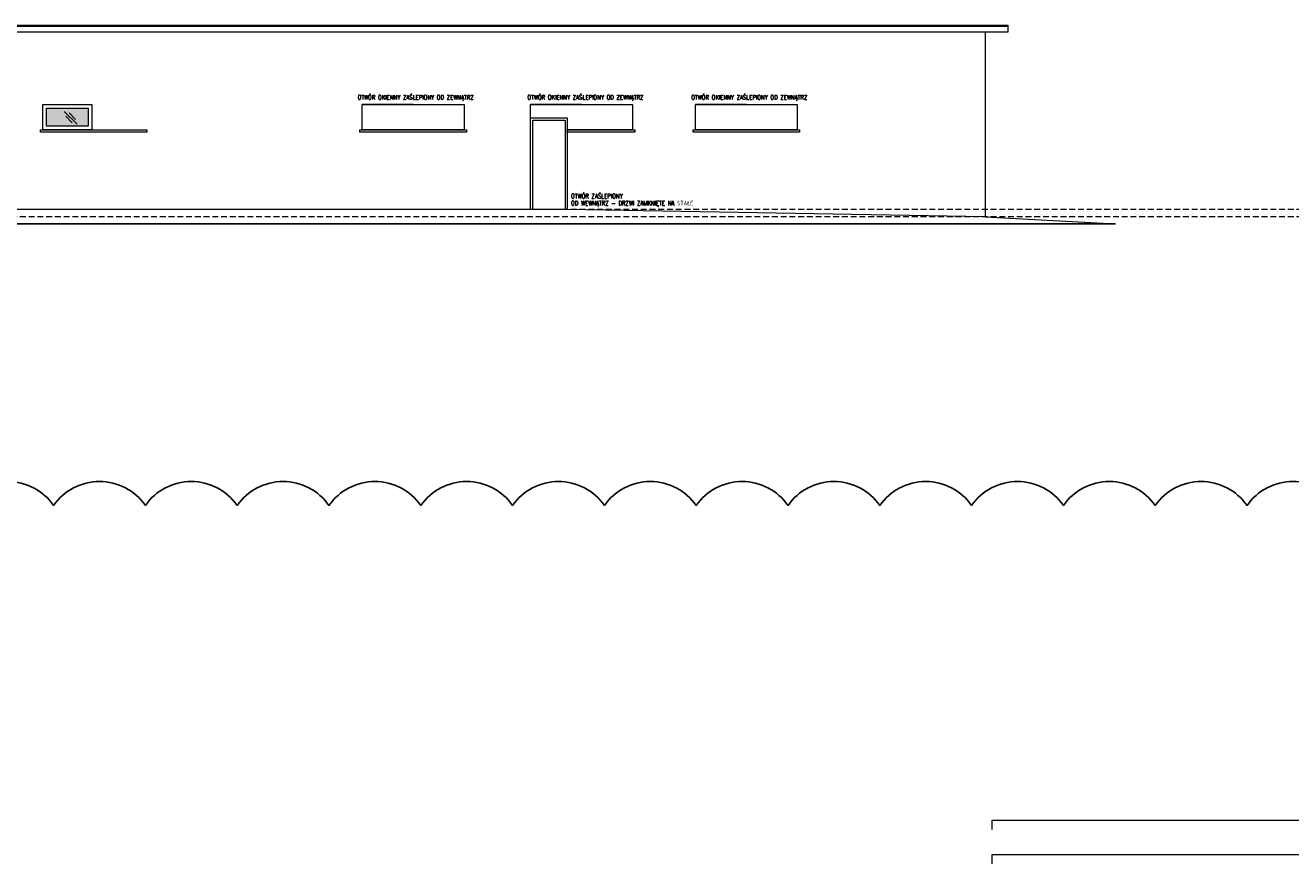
# Model space of a CAD drawing. Header units: millimetres. Extents: x 14400 to 93787, y -21104 to 39413.
# Tile 240 of 256: x 48985 to 51742, y 18310 to 20138. Entities that reach past the tile are written whole.
import ezdxf

# ---------------------------------------------------------------- set-up
doc = ezdxf.new("R2010")
doc.units = ezdxf.units.MM
doc.linetypes.add('HIDDEN', pattern=[9.525, 6.35, -3.175])
for name, color, linetype, lineweight in [('!MODUS_OPIS', 3, 'Continuous', 13), ('__MODUS_ŚCIANY', 2, 'Continuous', 35), ('Hatch', 4, 'Continuous', 5), ('Okna', 3, 'Continuous', 13), ('Opis', 8, 'Continuous', 13), ('Widok', 1, 'Continuous', 15)]:
    doc.layers.add(name, color=color, linetype=linetype, lineweight=lineweight)
doc.styles.add('ARCHETYP', font='romans.shx', dxfattribs={"height": 15})

msp = doc.modelspace()

# ---------------------------------------------------------------- hatches: boundary and pattern name
at = {"layer": 'Hatch'}
h = msp.add_hatch(color=254, dxfattribs=at)
h.dxf.hatch_style = 1
h.paths.add_polyline_path([(49030.96052, 19956.92356), (49121.96052, 19956.92356), (49121.96052, 19917.92356), (49030.96052, 19917.92356)])

# ---------------------------------------------------------------- linework, layer by layer
at = {"layer": '!MODUS_OPIS', "linetype": 'HIDDEN', "ltscale": 2}
for points in [[(53882.10383, 19735.92356), (46153.69964, 19735.92356)], [(53882.10383, 19719.92356), (46153.69964, 19719.92356)]]:
    msp.add_lwpolyline(points, dxfattribs=at)
at = {"layer": '__MODUS_ŚCIANY', "ltscale": 2, "const_width": 3}
msp.add_lwpolyline([(44383.57793, 19705.92356), (47227.96052, 19705.92356), (48789.96052, 19695.92356), (48789.96052, 19704.92356), (51360.34546, 19704.92356)], dxfattribs=at)
at = {"layer": 'DEFPOINTS'}
msp.add_lwpolyline([(48846.73866, 19091.30983, -0.5206), (49046.73866, 19091.30983, -0.5206), (49246.73866, 19091.30983, -0.5206), (49446.73866, 19091.30983, -0.5206), (49646.73866, 19091.30983, -0.5206), (49846.73866, 19091.30983, -0.5206), (50046.73866, 19091.30983, -0.5206), (50246.73866, 19091.30983, -0.5206), (50446.73866, 19091.30983, -0.5206), (50646.73866, 19091.30983, -0.5206), (50846.73866, 19091.30983, -0.5206), (51046.73866, 19091.30983, -0.5206), (51246.73866, 19091.30983, -0.5206), (51446.73866, 19091.30983, -0.5206), (51646.73866, 19091.30983, -0.5206), (51846.73866, 19091.30983, -0.5206)], format="xyb", dxfattribs=at)
at = {"layer": 'Hatch'}
for points in [[(49069.79194, 19950.11297), (49098.07621, 19921.8287)], [(49073.32748, 19939.50636), (49087.46961, 19925.36423)], [(49080.35555, 19946.62042), (49094.49769, 19932.47829)]]:
    msp.add_lwpolyline(points, dxfattribs=at)
at = {"layer": 'Okna', "ltscale": 2}
msp.add_lwpolyline([(49030.96052, 19956.92356), (49121.96052, 19956.92356), (49121.96052, 19917.92356), (49030.96052, 19917.92356)], close=True, dxfattribs=at)
at = {"layer": 'Opis', "ltscale": 0.7}
for points in [[(51091.79616, 18385.37014), (51091.79616, 18405.37014), (53452.79616, 18405.37014), (53452.79616, 18385.37014)], [(51091.79616, 18310.48222), (51091.79616, 18330.48222), (53452.79616, 18330.48222), (53452.79616, 18310.48222)]]:
    msp.add_lwpolyline(points, dxfattribs=at)
at = {"layer": 'Widok', "color": 1}
for points in [[(48824.96052, 20137.61154), (51125.96052, 20137.61154), (51125.96052, 20122.63283), (48824.96052, 20122.63283)], [(48824.96052, 20135.61438), (51125.96052, 20135.61438)], [(51075.96052, 20122.63283), (51075.96052, 19719.92356), (51360.34546, 19704.92356)], [(49129.96052, 19964.92356), (49129.96052, 19909.92356)], [(49829.96052, 19964.92356), (49718.96052, 19964.92356)], [(50085.96052, 19909.92356), (50085.96052, 19964.92356), (50307.96052, 19964.92356), (50307.96052, 19909.92356), (50165.96052, 19909.92356)], [(50196.96052, 19964.92356), (50085.96052, 19964.92356)], [(50555.87805, 19964.92356), (50444.87805, 19964.92356)], [(50085.96052, 19735.92356), (50085.96052, 19935.92356), (50165.96052, 19935.92356), (50165.96052, 19735.92356)], [(50090.96052, 19735.92356), (50090.96052, 19930.92356), (50160.96052, 19930.92356), (50160.96052, 19735.92356)]]:
    msp.add_lwpolyline(points, dxfattribs=at)
for points in [[(49022.96052, 19964.92356), (49129.96052, 19964.92356), (49129.96052, 19909.92356), (49022.96052, 19909.92356)], [(49718.96052, 19964.92356), (49940.96052, 19964.92356), (49940.96052, 19909.92356), (49718.96052, 19909.92356)], [(50444.87805, 19964.92356), (50666.87805, 19964.92356), (50666.87805, 19909.92356), (50444.87805, 19909.92356)], [(49017.96052, 19909.92356), (49249.96052, 19909.92356), (49249.96052, 19904.92356), (49017.96052, 19904.92356)], [(49713.96052, 19909.92356), (49945.96052, 19909.92356), (49945.96052, 19904.92356), (49713.96052, 19904.92356)], [(50165.96052, 19909.92356), (50312.96052, 19909.92356), (50312.96052, 19904.92356), (50165.96052, 19904.92356)], [(50439.87805, 19909.92356), (50671.87805, 19909.92356), (50671.87805, 19904.92356), (50439.87805, 19904.92356)]]:
    msp.add_lwpolyline(points, close=True, dxfattribs=at)
at = {"layer": 'Widok'}
msp.add_lwpolyline([(51075.96052, 19719.92356), (50165.96052, 19735.92356), (48789.96052, 19735.92356)], dxfattribs=at)

# ---------------------------------------------------------------- texts
at = {"layer": 'Opis', "style": 'ARCHETYP', "width": 0.7}
for s, p in [('OTWÓR OKIENNY ZAŚLEPIONY OD ZEWNĄTRZ', (49709.20395, 19975.69721)), ('OTWÓR OKIENNY ZAŚLEPIONY OD ZEWNĄTRZ', (50079.09923, 19975.69721)), ('OTWÓR OKIENNY ZAŚLEPIONY OD ZEWNĄTRZ', (50435.98586, 19975.69721)), ('OTWÓR ZAŚLEPIONY', (50174.19969, 19760.4459)), ('OD WEWNĄTRZ - DRZWI ZAMKNIĘTE NA STAŁE', (50174.19969, 19745.16324))]:
    msp.add_text(s, height=10, rotation=0.00000004, dxfattribs=at).set_placement(p)

doc.saveas('drawing.dxf')
